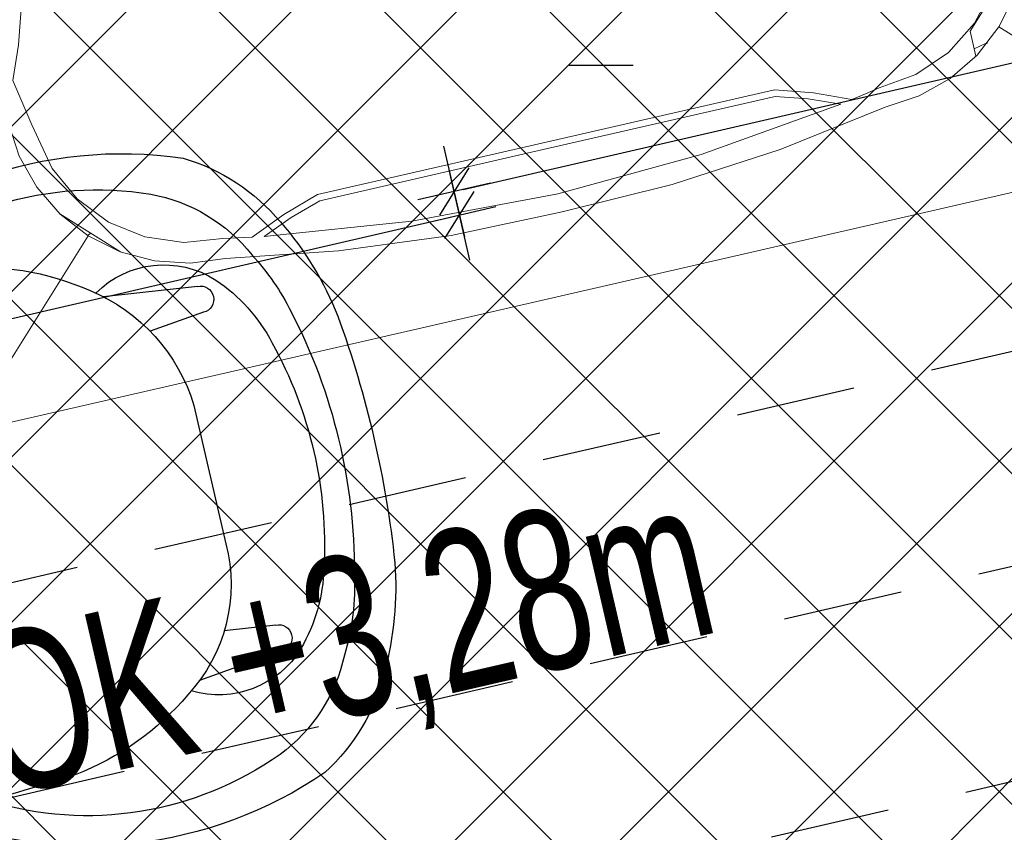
# Model space of a CAD drawing. Header units: centimetres. Extents: x -15121 to 17422, y -60492 to 0.
# Tile 212 of 256: x 2244 to 2318, y -29907 to -29846. Entities that reach past the tile are written whole.
import ezdxf

# ---------------------------------------------------------------- set-up
doc = ezdxf.new("R2010")
doc.units = ezdxf.units.CM
doc.header["$LTSCALE"] = 60
doc.linetypes.add('MP', pattern=[0.25, 0.15, -0.1])
for name, color, linetype in [('AIKA KLIMATYZACJA2', 5, 'Continuous'), ('AIKA lampy restauracja wymiarowanie', 7, 'Continuous'), ('AIKA meble2', 8, 'Continuous'), ('AIKA oprawy', 2, 'Continuous'), ('AIKA sufity podwieszane', 8, 'Continuous'), ('AIKA WENT2', 8, 'Continuous')]:
    doc.layers.add(name, color=color, linetype=linetype)
doc.styles.add('MtXpl_Arial_Narrow', font='ARIALN.TTF')
doc.styles.add('wymiar', font='txt.shx', dxfattribs={"width": 0.6})
doc.dimstyles.new('Dwudziestka', dxfattribs={"dimtxt": 7, "dimasz": 0.7, "dimexe": 5, "dimexo": 0, "dimgap": 2.5, "dimtad": 1, "dimtoh": 1, "dimdec": 3, "dimrnd": 0.5, "dimdsep": 46, "dimtxsty": 'wymiar', "dimblk": 'znacznik', "dimcen": 0, "dimdle": 5, "dimse1": 1, "dimse2": 1, "dimclrd": 256, "dimclre": 256, "dimclrt": 256, "dimadec": 0, "dimazin": 0, "dimtfac": 0.4, "dimtdec": 3, "dimtix": 1, "dimtofl": 0, "dimtmove": 2, "dimatfit": 3, "dimldrblk": 'znacznik', "dimfxl": 1, "dimtolj": 1, "dimarcsym": 0})

# ---------------------------------------------------------------- blocks, each defined once
blk = doc.blocks.new('SL klima')
at = {"layer": 'AIKA KLIMATYZACJA2', "color": 140, "linetype": 'MP', "lineweight": -2}
for p, q in [((6521.793, -25999.286, 327.302), (6391.585, -26029.347, 327.302)), ((6525.336, -26014.632, 327.302), (6395.128, -26044.693, 327.302)), ((6398.671, -26060.039, 327.302), (6528.879, -26029.979, 327.302))]:
    blk.add_line(p, q, dxfattribs=at)
at = {"layer": 'AIKA KLIMATYZACJA2', "color": 140, "linetype": 'MP', "lineweight": -2, "style": 'MtXpl_Arial_Narrow', "width": 0.8}
blk.add_text('OK +3,28m', height=12, rotation=13, dxfattribs=at).set_placement((6428.163, -26036.882, 3653.802))
blk = doc.blocks.new('SL krzesło')
at = {"layer": 'AIKA meble2'}
for p, q in [((-14.076, 42.173), (-14.845, 35.658)), ((-12.076, 42.173), (-11.628, 38.302)), ((12.076, 42.173), (11.586, 37.937)), ((14.076, 42.173), (14.905, 35.102))]:
    blk.add_line(p, q, dxfattribs=at)
at = {"layer": 'AIKA meble2', "transparency": 33554610}
for p, q in [((5.397, 39.888), (-5.272, 39.888)), ((17.355, -0.112), (-17.355, 0.112))]:
    blk.add_line(p, q, dxfattribs=at)
for centre, radius, start, end in [((-5.72, 27.415), 24.841, 98.78516, 118.03503), ((-5.72, 27.415), 24.841, 98.78516, 118.03503), ((5.72, 27.415), 24.841, 61.96497, 81.21484), ((5.72, 27.415), 24.841, 61.96497, 81.21484), ((-10.667, 35.994), 14.947, 116.75321, 150.82905), ((10.667, 35.994), 14.947, 29.17095, 63.24679), ((-6.347, 30.721), 18.387, 100.23592, 119.67368), ((6.347, 30.721), 18.387, 60.32632, 76.54596), ((-10.088, 35.33), 12.568, 115.25089, 156.71449), ((10.088, 35.33), 12.568, 23.28551, 64.74911), ((5.687, 31.736), 31.59, 158.56724, 214.56536), ((-5.687, 31.736), 31.59, 325.43464, 21.43276), ((1.558, 30.774), 25.069, 157.67285, 210.17816), ((-1.558, 30.774), 25.069, 329.82184, 22.32715), ((-5.606, 27.696), 12.196, 88.42922, 145.84258), ((4.516, 26.297), 13.619, 35.66323, 86.29091), ((0.905, 22.091), 20.754, 143.12929, 172.11934), ((-1.035, 21.778), 20.768, 7.55467, 36.86582), ((270.299, 1.813), 290.873, 175.43743, 179.54181), ((-262.623, 1.988), 283.065, 0.37333, 4.59088), ((-17.334, 3.488), 3.296, 168.60562, 267.68143), ((17.255, 3.142), 3.256, 271.77102, 12.24234)]:
    blk.add_arc(centre, radius, start, end, dxfattribs=at)
at = {"layer": 'AIKA meble2'}
for centre, radius, start, end in [((0, -26.206), 78.747, 83.06075, 96.93925), ((0.074, 7.505), 42.431, 75.60193, 103.19804), ((0, 16.386), 31.517, 73.97469, 106.02531), ((-9.162, 38.442), 7.248, 134.42091, 209.52067), ((-13.076, 42.173), 1, 0, 180), ((13.076, 42.173), 1, 0, 180), ((9.162, 38.442), 7.248, 328.01039, 45.57909)]:
    blk.add_arc(centre, radius, start, end, dxfattribs=at)
at = {"layer": 'AIKA meble2', "ltscale": 0.2, "transparency": 33554610}
for centre, start, end in [((-5.412, 34.196), 104.75922, 133.1183), ((5.412, 34.196), 46.8817, 75.24078)]:
    blk.add_arc(centre, 12.908, start, end, dxfattribs=at)
blk = doc.blocks.new('SL stolik i krzesła')
at = {"layer": 'AIKA meble2', "rotation": 90}
blk.add_blockref('SL krzesło', (5246.33, -44079.248), dxfattribs=at)
at = {"layer": 'AIKA meble2', "xscale": -1, "rotation": 270}
blk.add_blockref('SL krzesło', (5334.315, -44079.248), dxfattribs=at)
blk = doc.blocks.new('RSen_55_ME_FB_SOg - fxfa100aveb - standard panel - SH_daikin_tbq - standard-951967-bottom')
at = {"lineweight": 18}
for p, q in [((475.24, 474.95), (-475.24, 474.95)), ((-351.57, 351.28), (-466.81, 466.52)), ((466.81, 466.52), (351.57, 351.28)), ((-231.51, 379.85), (-231.51, 379.85)), ((-222.71, 381.32), (-222.71, 381.32)), ((222.71, 381.32), (222.71, 381.32)), ((231.51, 379.85), (231.51, 379.85)), ((-253.38, 375.94), (-253.38, 375.94)), ((253.38, 375.94), (253.38, 375.94)), ((-338.98, 361.2), (-329.72, 363.3)), ((-329.72, 368.96), (-329.72, 349.71)), ((-175.74, 364.63), (0, 364.63)), ((0, 364.63), (175.74, 364.63)), ((368.72, 330.28), (330.56, 368.43)), ((-340.39, 361.2), (-338.98, 361.2)), ((-176.41, 359.63), (-176.41, 359.64)), ((0, 359.63), (-176.41, 359.63)), ((176.41, 359.63), (0, 359.63)), ((176.41, 359.64), (176.41, 359.63)), ((-329.72, 349.71), (-358.27, 321.15)), ((349.39, 349.6), (351.91, 350.91)), ((366.73, 295.75), (366.73, 295.75))]:
    blk.add_line(p, q, dxfattribs=at)
for points in [[(-254.75, 390.98, 0), (-170.44, 404.49, 0), (-85.38, 411.98, 0), (0, 413.41, 0)], [(0, 413.41, 0), (85.38, 411.98, 0), (170.44, 404.49, 0), (254.75, 390.98, 0)], [(222.71, 381.32, 0), (111.73, 394.88, 0), (0, 399.42, 0), (-111.72, 394.89, 0), (-222.71, 381.32, 0)], [(-351.57, 351.28, 0), (-330.82, 368.27, 0), (-307.14, 380.85, 0), (-281.45, 388.52, 0), (-254.75, 390.98, 0)], [(254.75, 390.98, 0), (281.45, 388.52, 0), (307.14, 380.85, 0), (330.82, 368.27, 0), (351.57, 351.28, 0)], [(-231.51, 379.85, 0), (-242.44, 377.94, 0), (-253.38, 375.94, 0)], [(-176.41, 359.63, 0), (-204.41, 368.51, 0), (-231.51, 379.85, 0)], [(-222.71, 381.32, 0), (-199.55, 372.07, 0), (-175.74, 364.63, 0)], [(175.74, 364.63, 0), (199.55, 372.07, 0), (222.71, 381.32, 0)], [(231.51, 379.85, 0), (204.41, 368.51, 0), (176.41, 359.63, 0)], [(253.38, 375.94, 0), (242.44, 377.94, 0), (231.51, 379.85, 0)], [(-253.38, 375.94, 0), (-282.69, 372.32, 0), (-310.23, 361.65, 0), (-334.34, 344.6, 0), (-353.56, 322.18, 0), (-366.73, 295.75, 0)], [(366.73, 295.75, 0), (353.56, 322.18, 0), (334.34, 344.6, 0), (310.23, 361.65, 0), (282.69, 372.32, 0), (253.38, 375.94, 0)], [(-391.27, 254.47, 0), (-388.8, 281.17, 0), (-381.13, 306.86, 0), (-368.56, 330.54, 0), (-351.57, 351.28, 0)], [(351.57, 351.28, 0), (368.56, 330.54, 0), (381.13, 306.86, 0), (388.8, 281.17, 0), (391.27, 254.47, 0)], [(380.71, 224.64, 0), (374.21, 260.26, 0), (366.73, 295.75, 0)], [(362.63, 173.41, 0), (370.6, 199.4, 0), (380.71, 224.64, 0)]]:
    blk.add_polyline3d(points, dxfattribs=at)
blk = doc.blocks.new('9e4a530d-9f49-46ce-8e5b-e1afdcae2084')
at = {"lineweight": 18}
blk.add_blockref('RSen_55_ME_FB_SOg - fxfa100aveb - standard panel - SH_daikin_tbq - standard-951967-bottom', (0, 0), dxfattribs=at)
blk = doc.blocks.new('0abf8e82-bfb6-4fcb-9e4e-e4783ddaddcb')
at = {"xscale": 0.1, "yscale": 0.1, "zscale": 0.1}
blk.add_blockref('9e4a530d-9f49-46ce-8e5b-e1afdcae2084', (47.524, -47.495), dxfattribs=at)
blk = doc.blocks.new('SL lampa rzut')
at = {"color": 2}
blk.add_line((-2.764, 69.872), (3.236, 69.872), dxfattribs=at)
blk = doc.blocks.new('znacznik')
at = {"color": 0}
for points in [[(0, -5), (0, 5)], [(-4, 0), (4, 0)]]:
    blk.add_lwpolyline(points, dxfattribs=at)
at = {"color": 1}
blk.add_lwpolyline([(-2.12, -2.12), (2.12, 2.12)], dxfattribs=at)
blk = doc.blocks.new('*D7163')
at = {"layer": 'AIKA lampy restauracja wymiarowanie', "lineweight": -2, "transparency": 16777216}
blk.add_line((2022.337, -29919.717), (2276.169, -29861.116), dxfattribs=at)
at = {"layer": 'Defpoints', "color": 0, "transparency": 16777216}
for p in [(2276.851, -29860.958), (2017.451, -29901.665, 366.052), (2287.513, -29907.139)]:
    blk.add_point(p, dxfattribs=at)
at = {"layer": 'AIKA lampy restauracja wymiarowanie', "lineweight": -2, "transparency": 16777216, "xscale": 0.7, "yscale": 0.7, "zscale": 0.7}
for p, rotation in [((2276.851, -29860.958), 12.99999999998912), ((2021.655, -29919.875), 192.9999999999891)]:
    blk.add_blockref('znacznik', p, dxfattribs=dict(at, rotation=rotation))
at = {"layer": 'AIKA lampy restauracja wymiarowanie', "transparency": 16777216, "insert": (2147.903, -29884.57), "char_height": 7, "attachment_point": 5, "rotation": 13, "style": 'wymiar'}
blk.add_mtext('\\A1;262', dxfattribs=at)
blk = doc.blocks.new('*D7164')
at = {"layer": 'AIKA lampy restauracja wymiarowanie', "lineweight": -2, "transparency": 16777216}
blk.add_line((2277.126, -29859.037), (2442.676, -29820.817), dxfattribs=at)
at = {"layer": 'Defpoints', "color": 0, "transparency": 16777216}
for p in [(2438.392, -29799.148), (2443.358, -29820.66), (2287.513, -29907.139)]:
    blk.add_point(p, dxfattribs=at)
at = {"layer": 'AIKA lampy restauracja wymiarowanie', "lineweight": -2, "transparency": 16777216, "xscale": 0.7, "yscale": 0.7, "zscale": 0.7}
for p, rotation in [((2443.358, -29820.66), 12.99999999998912), ((2276.444, -29859.195), 192.9999999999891)]:
    blk.add_blockref('znacznik', p, dxfattribs=dict(at, rotation=rotation))
at = {"layer": 'AIKA lampy restauracja wymiarowanie', "transparency": 16777216, "insert": (2358.551, -29834.081), "char_height": 7, "attachment_point": 5, "rotation": 13, "style": 'wymiar'}
blk.add_mtext('\\A1;171.5', dxfattribs=at)

msp = doc.modelspace()

# ---------------------------------------------------------------- hatches: boundary and pattern name
at = {"layer": 'AIKA sufity podwieszane', "transparency": 33554610}
h = msp.add_hatch(dxfattribs=at)
h.set_pattern_fill('ANSI37', color=256, scale=2.771036)
h.set_pattern_definition([(45, (5073.432, 672.602), (-6.221154, 6.221154), []), (135, (5073.432, 672.602), (-6.221154, -6.221154), [])])
h.paths.add_polyline_path([(3263.0511, -29233.6017), (3143.0511, -29233.6017), (3143.0511, -29195.6017), (3027.0511, -29195.6017), (3027.0511, -29233.6017), (2963.0511, -29233.6017), (2963.0511, -29193.9885), (2797.0511, -29193.9885), (2797.0511, -29233.6017), (2733.0511, -29233.6017), (2733.0511, -29195.6017), (2617.0511, -29195.6017), (2617.0511, -29233.6017), (2497.0511, -29233.6017), (2497.0511, -29254.2071), (2449.7172, -29253.5776), (2492.7248, -29439.8638), (2512.2122, -29435.3648), (2522.11, -29478.2371), (1907.5742, -29619.9086), (2121.0978, -30544.7807), (2160.7103, -30535.6354), (2167.0089, -30562.9178), (2328.7543, -30525.5759), (2322.4557, -30498.2935), (2692.7163, -30412.8121), (2689.1171, -30397.2222), (2731.9894, -30387.3244), (2736.209, -30405.6017), (3029.0511, -30405.6017), (3029.0511, -30433.6017), (3195.0511, -30433.6017), (3195.0511, -30405.6017), (3255.0511, -30405.6017), (3255.0511, -30389.6017), (3263.0511, -30389.6017)])

# ---------------------------------------------------------------- block references
at = {"layer": 'AIKA KLIMATYZACJA2'}
msp.add_blockref('SL klima', (-4186.027, -3867.9585), dxfattribs=at)
at = {"layer": 'AIKA meble2', "rotation": 12.99999999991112}
for p in [(-12658.4873, 11945.7077), (-12894.0606, 11860.0063)]:
    msp.add_blockref('SL stolik i krzesła', p, dxfattribs=at)
at = {"layer": 'AIKA oprawy', "xscale": 0.8, "yscale": 0.8, "zscale": 0.8}
msp.add_blockref('SL lampa rzut', (2287.3241, -29905.5704), dxfattribs=at)
at = {"layer": 'AIKA WENT2', "rotation": 192.9249736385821}
msp.add_blockref('0abf8e82-bfb6-4fcb-9e4e-e4783ddaddcb', (2332.2631, -29856.0865, -1149.1084), dxfattribs=at)

# ---------------------------------------------------------------- dimensions: what is measured, and where the dimension line sits
at = {"layer": 'AIKA lampy restauracja wymiarowanie', "color": 2}
for base, p1, p2, picture, middle in [((2443.35794, -29820.65962), (2287.51285, -29907.13918), (2438.39151, -29799.14764), '*D7164', (2358.55126, -29834.08096)), ((2276.8511, -29860.958), (2017.4506, -29901.6647, 366.0519), (2287.5128, -29907.1392), '*D7163', (2147.9032, -29884.5702))]:
    dim = msp.add_linear_dim(base=base, p1=p1, p2=p2, angle=193, dimstyle='Dwudziestka', dxfattribs=at)
    dim.commit()
    dim.dimension.update_dxf_attribs({"geometry": picture, "text_midpoint": middle})

doc.saveas('drawing.dxf')
